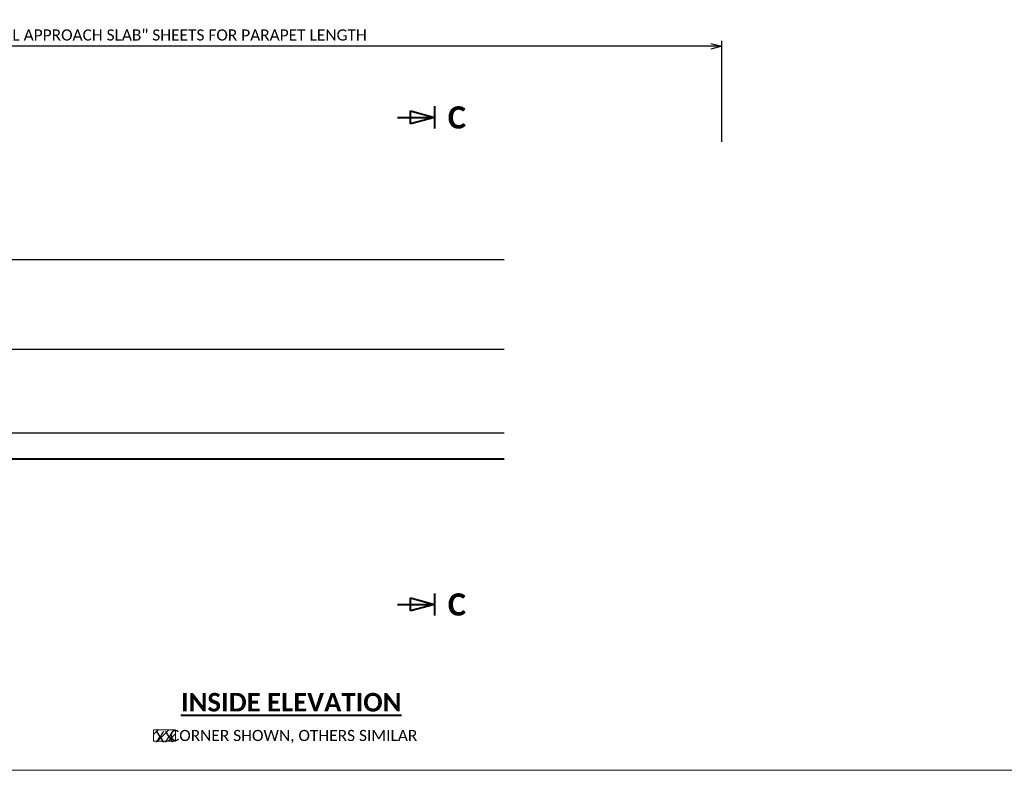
# Model space of a CAD drawing. Extents: x 625 to 2299, y 1056 to 1310.
# Tile 3 of 16: x 703 to 835, y 1058 to 1159. Entities that reach past the tile are written whole.
import ezdxf
from ezdxf.enums import TextEntityAlignment as Align

# ---------------------------------------------------------------- set-up
doc = ezdxf.new("R2010")
doc.units = 0
doc.header["$MEASUREMENT"] = 0
doc.layers.add('B_ANNO_DESIGN_NOTES', color=1, linetype='Continuous', lineweight=18, true_color=0xff0000)
for name, color, linetype, lineweight in [('B_ANNO_DIM', 7, 'Continuous', 18), ('B_ANNO_SYMB', 7, 'Continuous', 18), ('B_ANNO_TEXT', 7, 'Continuous', 18), ('B_ANNO_TEXT_TITLE', 7, 'Continuous', 40), ('B_CONC', 1, 'Continuous', 40), ('B_REBAR_SUB', 182, 'Continuous', 25)]:
    doc.layers.add(name, color=color, linetype=linetype, lineweight=lineweight)
doc.layers.add('B_ANNO_NOPLOT', color=47, linetype='Continuous', lineweight=18, plot=False)
doc.styles.add('Annotative', font='calibri.ttf', dxfattribs={"height": 0.0625})
doc.styles.get("Standard").update_dxf_attribs({"font": 'calibri.ttf'})
doc.styles.add('Title', font='calibrib.ttf', dxfattribs={"height": 0.125})
doc.dimstyles.new('Annotative', dxfattribs={"dimscale": 0, "dimtxt": 0.0625, "dimasz": 0.0625, "dimexe": 0.03125, "dimexo": 0.03125, "dimgap": 0.03125, "dimtad": 1, "dimdec": 3, "dimzin": 3, "dimdsep": 46, "dimlunit": 4, "dimtxsty": 'Standard', "dimblk": 'OPEN30', "dimcen": 0.03125, "dimaunit": 1, "dimadec": 0, "dimazin": 3, "dimtfac": 0.75, "dimtdec": 3, "dimtofl": 0, "dimtmove": 0, "dimatfit": 3, "dimldrblk": 'OPEN30', "dimfxl": 1, "dimtfill": 1, "dimfrac": 1, "dimtolj": 1, "dimtzin": 0, "dimarcsym": 0})

# ---------------------------------------------------------------- blocks, each defined once
blk = doc.blocks.new('_Open30')
at = {"color": 0, "linetype": 'ByBlock', "lineweight": -2}
for p, q in [((-1, 0.268), (0, 0)), ((0, 0), (-1, -0.268)), ((0, 0), (-1, 0))]:
    blk.add_line(p, q, dxfattribs=at)
blk = doc.blocks.new('*D780')
at = {"layer": 'B_ANNO_DIM', "color": 0, "lineweight": -2, "transparency": 16777216}
for p, q in [((12.75, 83.9), (12.75, 98.29)), ((172.4, 84.65), (172.4, 98.29)), ((170.9, 97.54), (14.25, 97.54))]:
    blk.add_line(p, q, dxfattribs=at)
at = {"layer": 'Defpoints', "color": 0, "transparency": 16777216}
for p in [(12.75, 97.54), (172.4, 83.9), (12.75, 83.15)]:
    blk.add_point(p, dxfattribs=at)
at = {"layer": 'B_ANNO_DIM', "color": 0, "lineweight": -2, "transparency": 16777216, "xscale": 1.5, "yscale": 1.5, "zscale": 1.5, "rotation": 180}
blk.add_blockref('_Open30', (12.75, 97.54), dxfattribs=at)
at = {"layer": 'B_ANNO_DIM', "color": 0, "lineweight": -2, "transparency": 16777216, "xscale": 1.5, "yscale": 1.5, "zscale": 1.5}
blk.add_blockref('_Open30', (172.4, 97.54), dxfattribs=at)
at = {"layer": 'B_ANNO_DIM', "color": 0, "transparency": 16777216, "insert": (92.57, 99.06), "char_height": 1.5, "attachment_point": 5, "bg_fill": 3, "box_fill_scale": 1.25, "bg_fill_color": 256, "bg_fill_true_color": 13158600, "bg_fill_transparency": 0}
blk.add_mtext('\\A1;SEE "STRUCTURAL APPROACH SLAB" SHEETS FOR PARAPET LENGTH', dxfattribs=at)
blk = doc.blocks.new('SECTION')
at = {"layer": 'B_ANNO_TEXT_TITLE'}
for p, q in [((-1.5, 0.75), (-1.5, -0.75)), ((-4, 0), (-1.5, 0)), ((-3.125, -0.4375), (-3.125, 0.4375)), ((-3.125, 0.4375), (-1.5, 0)), ((-1.5, 0), (-3.125, -0.4375))]:
    blk.add_line(p, q, dxfattribs=at)
at = {"layer": 'B_ANNO_TEXT_TITLE', "style": 'Title'}
blk.add_attdef('A', text='', height=1.5, dxfattribs=at).set_placement((0, 0), align=Align.MIDDLE_CENTER)
blk = doc.blocks.new('INS_SS42_BASE')
at = {"layer": 'B_ANNO_DESIGN_NOTES'}
h = blk.add_hatch(dxfattribs=at)
h.set_pattern_fill('ANSI31', color=256, scale=8)
h.set_pattern_definition([(45, (96.3003, 5.8572), (-0.7071, 0.7071), [])])
h.paths.add_polyline_path([(95.87, 5.44), (98.82, 5.44), (98.82, 3.94), (95.87, 3.94)])
blk.add_lwpolyline([(95.87, 5.44), (98.82, 5.44), (98.82, 3.94), (95.87, 3.94)], close=True, dxfattribs=at)
at = {"layer": 'B_CONC'}
blk.add_lwpolyline([(143.08, 41.9), (12.75, 41.9), (12.75, 25.9)], dxfattribs=at)
at = {"layer": 'B_REBAR_SUB'}
for p, q in [((14.92, 68.82), (143.08, 68.82)), ((14.92, 56.74), (143.08, 56.74)), ((14.92, 45.46), (143.08, 45.46))]:
    blk.add_line(p, q, dxfattribs=at)
at = {"layer": 'B_ANNO_SYMB'}
ref = blk.add_blockref('SECTION', (136.72, 87.96), dxfattribs=dict(at, xscale=2, yscale=2, zscale=2))
ref.add_attrib('A', 'C', dxfattribs={"layer": '0', "height": 3, "style": 'Title'}).set_placement((136.72, 87.96, 1.68), align=Align.MIDDLE_CENTER)
ref = blk.add_blockref('SECTION', (136.72, 22.34), dxfattribs=dict(at, xscale=2, yscale=2, zscale=2))
ref.add_attrib('A', 'C', dxfattribs={"layer": '0', "height": 3, "style": 'Title'}).set_placement((136.72, 22.34, 1.68), align=Align.MIDDLE_CENTER)
at = {"lineweight": 30, "flags": 104}
for tag, p in [('SUB1', (311.28, 226.1, 1.68)), ('SUB2', (319.28, 226.1, 1.68))]:
    blk.add_attdef(tag, text='', height=1.5, dxfattribs=at).set_placement(p, align=Align.MIDDLE_CENTER)
at = {"layer": 'B_ANNO_TEXT', "insert": (113.46, 5.44), "char_height": 1.5001, "attachment_point": 2, "line_spacing_factor": 0.8, "style": 'Annotative'}
blk.add_mtext('\\pxi-2,l3,t3;^I CORNER SHOWN, OTHERS SIMILAR', dxfattribs=at)
at = {"layer": 'B_ANNO_TEXT', "lineweight": 30, "flags": 104}
for tag, p in [('SUB1', (311.28, 226.1)), ('SUB2', (319.28, 226.1))]:
    blk.add_attdef(tag, text='', height=1.5, dxfattribs=at).set_placement(p, align=Align.MIDDLE_CENTER)
at = {"layer": 'B_ANNO_TEXT', "style": 'Annotative'}
for tag, p in [('CORNER1', (97.36, 101.83)), ('CORNER2', (98.57, 3.31))]:
    blk.add_attdef(tag, text='', height=1.5, dxfattribs=at).set_placement(p, align=Align.BOTTOM_RIGHT)
at = {"layer": 'B_ANNO_TEXT_TITLE', "insert": (114.41, 9.16), "char_height": 2.5, "attachment_point": 5, "line_spacing_factor": 0.8, "style": 'Title', "bg_fill": 3, "box_fill_scale": 1.5, "bg_fill_color": 255, "bg_fill_transparency": 0}
blk.add_mtext('{\\LINSIDE ELEVATION}', dxfattribs=at)
at = {"layer": 'B_ANNO_NOPLOT', "flags": 128}
blk.add_lwpolyline([(0, 0), (0, 252), (323.93, 252), (323.93, 238.86), (378, 238.86), (378, 40.5), (316.57, 40.5), (316.57, 0), (0, 0)], dxfattribs=at)
blk = doc.blocks.new('*U768')
at = {"layer": 'B_ANNO_DIM', "lineweight": 30}
for tag, p in [('S5BAR1', (158.4042, 240.8503)), ('S5BAR2', (184.1358, 218.628)), ('S5BAR3', (187.2345, 185.3889))]:
    blk.add_attdef(tag, text='', height=1.5, dxfattribs=at).set_placement(p, align=Align.MIDDLE_LEFT)
at = {"layer": 'B_ANNO_DIM', "style": 'Annotative'}
blk.add_attdef('8INSPA2', text='', height=1.5, dxfattribs=at).set_placement((141.9126, 15.4002), align=Align.BOTTOM_RIGHT)
at = {"layer": 'B_ANNO_DIM'}
dim = blk.add_linear_dim(base=(12.749, 97.5442), p1=(172.4003, 83.8974), p2=(12.749, 83.1474), text='SEE "STRUCTURAL APPROACH SLAB" SHEETS FOR PARAPET LENGTH', dimstyle='Annotative', dxfattribs=at)
dim.commit()
dim.dimension.update_dxf_attribs({"geometry": '*D780', "text_midpoint": (92.5747, 99.0627)})

msp = doc.modelspace()

# ---------------------------------------------------------------- block references
msp.add_blockref('*U768', (624.94, 1058.3))

# ---------------------------------------------------------------- next in the draw order: block references
ref = msp.add_blockref('INS_SS42_BASE', (624.94, 1058.3))
ref.add_attrib('CORNER2', 'XX', dxfattribs={"layer": 'B_ANNO_TEXT', "height": 1.5, "style": 'Annotative'}).set_placement((723.51, 1061.6), align=Align.BOTTOM_RIGHT)

doc.saveas('drawing.dxf')
